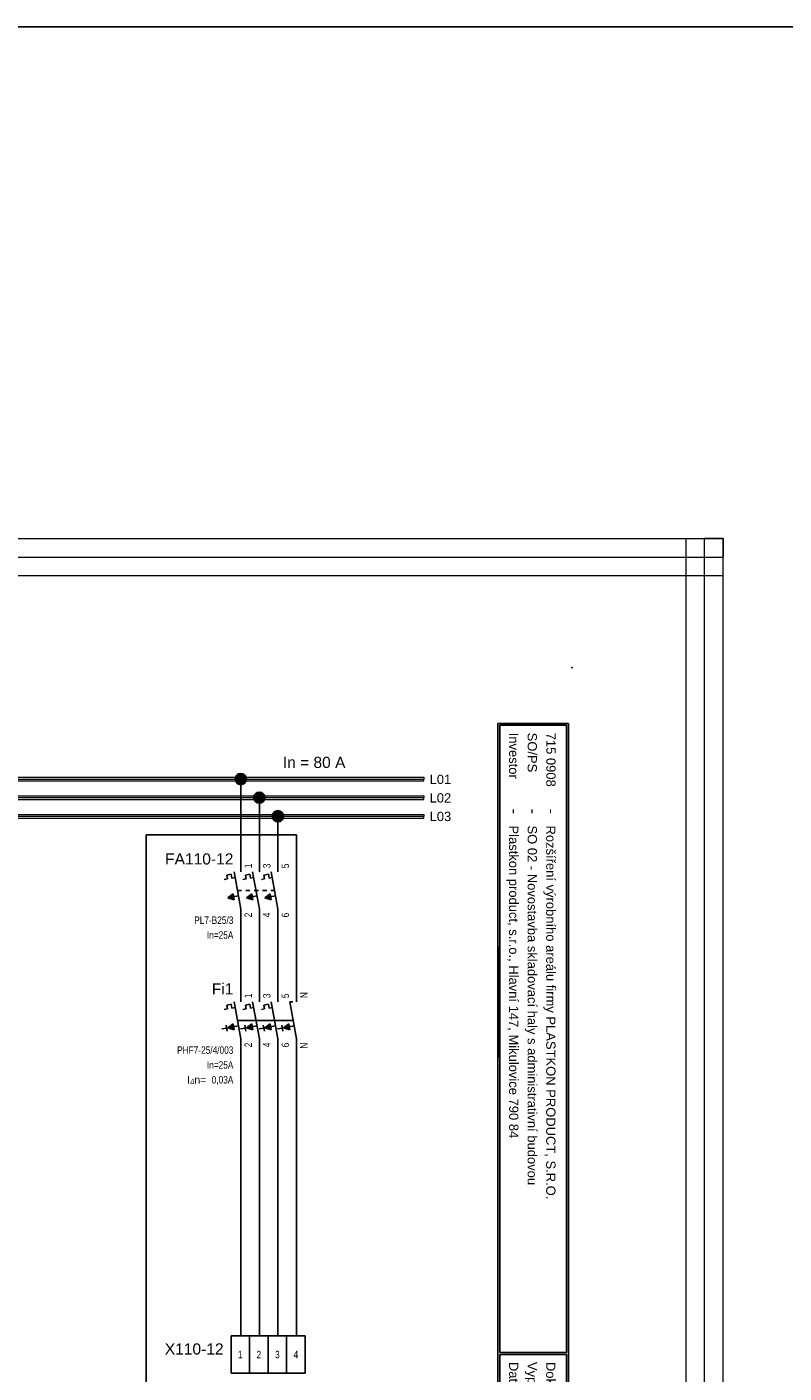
# Model space of a CAD drawing. Extents: x -9683 to -1855, y 4058 to 4698.
# Tile 46 of 50: x -2667 to -2463, y 4335 to 4698. Entities that reach past the tile are written whole.
import ezdxf
from ezdxf.enums import TextEntityAlignment as Align

# ---------------------------------------------------------------- set-up
doc = ezdxf.new("R2010")
doc.units = 0
doc.header["$MEASUREMENT"] = 0
doc.linetypes.add('DASHED', pattern=[0.564444, 0.282222, -0.282222])
for name, color, linetype in [('1-KRESBA', 7, 'Continuous'), ('__Bílá', 7, 'Continuous'), ('__Oranžová', 30, 'Continuous'), ('__Vínová 220', 220, 'Continuous'), ('__Černá 250', 7, 'Continuous')]:
    doc.layers.add(name, color=color, linetype=linetype)
doc.styles.add('Arial', font='arial.ttf')
doc.styles.add('GREEKC', font='greekc', dxfattribs={"width": 0.8, "height": 1.3})

# ---------------------------------------------------------------- blocks, each defined once
blk = doc.blocks.new('BLK_Razítko_malé_pro_rozváděče')
at = {"layer": '__Bílá'}
for p, q in [((15, -1), (15, -20)), ((15, -1), (294, -1)), ((15.5, -1.5), (15.5, -19.5)), ((15.5, -1.5), (184.5, -1.5)), ((184.5, -1.5), (184.5, -19.5)), ((185, -1.5), (185, -19.5)), ((185, -1.5), (293.5, -1.5)), ((293.5, -19.5), (293.5, -1.5)), ((294, -20), (294, -1)), ((15, -20), (294, -20)), ((15.5, -19.5), (184.5, -19.5)), ((185, -19.5), (293.5, -19.5)), ((15, -405), (15, -419)), ((15, -405), (294, -405)), ((15.5, -405.5), (15.5, -418.5)), ((15.5, -405.5), (194.5, -405.5)), ((194.5, -405.5), (194.5, -418.5)), ((195, -405.5), (195, -418.5)), ((195, -405.5), (293.5, -405.5)), ((293.5, -405.5), (293.5, -418.5)), ((294, -405), (294, -419)), ((15, -419), (294, -419)), ((15.5, -418.5), (194.5, -418.5)), ((195, -418.5), (293.5, -418.5))]:
    blk.add_line(p, q, dxfattribs=at)
for p in [(0, 0), (300, 0), (0, -420), (300, -420)]:
    blk.add_point(p, dxfattribs=at)
at = {"layer": '__Bílá', "style": 'Arial'}
for s, height, p in [('-', 3, (38, -7)), ('Dokument', 2.5, (187, -7)), ('-', 3, (210.5, -7)), ('SO/PS', 2.5, (17.5, -12)), ('-', 3, (38, -12)), ('Vypracoval', 2.5, (187, -12)), ('-', 3, (210.5, -12)), ('Investor', 2.5, (17.5, -17)), ('Datum', 2.5, (187, -17)), ('-', 3, (38, -17)), ('-', 3, (210.5, -17)), ('PVLK PROJECT s.r.o. , Langrova 195/33,  787 01 Šumperk', 2.5, (17.5, -411)), ('Copyright © 2012 PVLK', 2.5, (197, -411)), ('Telefon: 773 836 685, mobil: 777 848 204, e-mail: %%Upavelka@pvlk.cz', 2.5, (17.5, -416)), ('Číslo dokumentu .....', 2.5, (197, -416))]:
    blk.add_text(s, height=height, dxfattribs=at).set_placement(p)
at = {"layer": '__Vínová 220', "char_height": 2.5, "attachment_point": 7, "style": 'Arial'}
for s, insert in [('715 0908', (17.5, -7)), ('Rozšíření výrobního areálu firmy PLASTKON PRODUCT, S.R.O.', (42.5, -7.75)), ('R1 – Rozváděč administrativní části 1NP', (215, -7.75)), ('SO 02 - Novostavba skladovací haly s administrativní budovou', (42.5, -12.75)), ('Miroslav Pavelka', (215, -12.75)), ('Plastkon product, s.r.o., Hlavní 147, Mikulovice 790 84', (42.5, -17.75)), ('06/2016', (215, -17.75))]:
    blk.add_mtext(s, dxfattribs=dict(at, insert=insert))
at = {"layer": '__Vínová 220', "style": 'Arial'}
blk.add_attdef('ČÍSLO', text='', height=4, dxfattribs=at).set_placement((290, -416), align=Align.RIGHT)
blk = doc.blocks.new('L0001A02')
at = {"linetype": 'Continuous'}
h = blk.add_hatch(color=256, dxfattribs=at)
edge = h.paths.add_edge_path()
edge.add_arc((0, 0), 1.5, 0, 360)
blk.add_circle((0, 0), 1.5)
blk = doc.blocks.new('FEVA1702')
h = blk.add_hatch(color=256)
h.paths.add_polyline_path([(-2.06, -0.92), (-3.5, -2), (-1.92, -1.71)])
h.paths.add_polyline_path([(-1.92, -1.71), (-3.5, -2), (-1.77, -2.5)])
h = blk.add_hatch(color=256)
h.paths.add_polyline_path([(2.94, -0.92), (1.5, -2), (3.08, -1.71)])
h.paths.add_polyline_path([(3.08, -1.71), (1.5, -2), (3.23, -2.5)])
h = blk.add_hatch(color=256)
h.paths.add_polyline_path([(7.94, -0.92), (6.5, -2), (8.08, -1.71)])
h.paths.add_polyline_path([(8.08, -1.71), (6.5, -2), (8.23, -2.5)])
h = blk.add_hatch(color=256)
h.paths.add_polyline_path([(12.94, -0.92), (11.5, -2), (13.08, -1.71)])
h.paths.add_polyline_path([(13.08, -1.71), (11.5, -2), (13.23, -2.5)])
for p, q in [((0, 5), (0, 10)), ((5, 5), (5, 10)), ((10, 5), (10, 10)), ((15, 5), (15, 10)), ((-3.75, 4.14), (-2.56, 4.35)), ((-3.75, 4.14), (-3.57, 3.12)), ((-2.56, 4.35), (-2.38, 3.34)), ((-1.82, 5), (0, -5)), ((1.25, 4.14), (2.44, 4.35)), ((1.25, 4.14), (1.43, 3.12)), ((2.44, 4.35), (2.62, 3.34)), ((3.18, 5), (5, -5)), ((6.25, 4.14), (7.44, 4.35)), ((6.25, 4.14), (6.43, 3.12)), ((7.44, 4.35), (7.62, 3.34)), ((8.18, 5), (10, -5)), ((13.18, 5), (15, -5)), ((13.18, 5), (14, 5)), ((-4.45, 2.96), (-3.57, 3.12)), ((-2.38, 3.34), (-1.54, 3.49)), ((-0.91, 0), (14.09, 0)), ((0.55, 2.96), (1.43, 3.12)), ((2.62, 3.34), (3.46, 3.49)), ((5.55, 2.96), (6.43, 3.12)), ((7.62, 3.34), (8.46, 3.49)), ((-3.79, -2.07), (-5.07, -2.29)), ((-3.93, -1.27), (-3.65, -2.86)), ((-3.5, -2), (-2.06, -0.92)), ((-3.5, -2), (-0.64, -1.48)), ((-3.5, -2), (-1.77, -2.5)), ((-2.06, -0.92), (-1.77, -2.5)), ((1.21, -2.07), (-0.07, -2.29)), ((1.07, -1.27), (1.35, -2.86)), ((1.5, -2), (2.94, -0.92)), ((1.5, -2), (4.36, -1.48)), ((1.5, -2), (3.23, -2.5)), ((2.94, -0.92), (3.23, -2.5)), ((6.21, -2.07), (4.93, -2.29)), ((6.07, -1.27), (6.35, -2.86)), ((6.5, -2), (7.94, -0.92)), ((6.5, -2), (9.36, -1.48)), ((6.5, -2), (8.23, -2.5)), ((7.94, -0.92), (8.23, -2.5)), ((11.21, -2.07), (9.93, -2.29)), ((11.07, -1.27), (11.35, -2.86)), ((11.5, -2), (12.94, -0.92)), ((11.5, -2), (14.36, -1.48)), ((11.5, -2), (13.23, -2.5)), ((12.94, -0.92), (13.23, -2.5)), ((0, -5), (0, -10)), ((5, -5), (5, -10)), ((10, -5), (10, -10)), ((15, -5), (15, -10))]:
    blk.add_line(p, q)
at = {"style": 'Arial'}
for s, p in [('I', (-14.5, -17)), ('n=', (-12.5, -17))]:
    blk.add_text(s, height=2, dxfattribs=at).set_placement(p)
at = {"style": 'GREEKC', "oblique": 10, "width": 0.8}
blk.add_text('D', height=1.3, dxfattribs=at).set_placement((-13.68, -17))
at = {"style": 'Arial'}
blk.add_attdef('POPIS', text='', height=3, dxfattribs=at).set_placement((-2, 7), align=Align.RIGHT)
at = {"style": 'Arial', "width": 0.8}
for tag, p in [('NO1', (3, 6)), ('NO2', (8, 6)), ('NO3', (13, 6)), ('NO4', (18, 6))]:
    blk.add_attdef(tag, p, '', height=2, rotation=90, dxfattribs=at)
for tag, p in [('TYP', (-2, -9)), ('PROUD', (-2, -13)), ('REZID', (-2, -17)), ('DOPLŇ1', (-2, -21)), ('DOPLŇ2', (-2, -25))]:
    blk.add_attdef(tag, text='', height=2, dxfattribs=at).set_placement(p, align=Align.RIGHT)
for tag, p in [('CO1', (3, -6)), ('CO2', (8, -6)), ('CO3', (13, -6)), ('CO4', (18, -6))]:
    blk.add_attdef(tag, text='', height=2, rotation=90, dxfattribs=at).set_placement(p, align=Align.RIGHT)
blk = doc.blocks.new('FEVA1606')
at = {"linetype": 'Continuous'}
for points in [[(-3.5, -2), (-2.06, -0.92), (-1.77, -2.5)], [(1.5, -2), (2.94, -0.92), (3.23, -2.5)], [(6.5, -2), (7.94, -0.92), (8.23, -2.5)]]:
    blk.add_hatch(color=256, dxfattribs=at).paths.add_polyline_path(points)
for p, q in [((0, 5), (0, 10)), ((5, 5), (5, 10)), ((10, 5), (10, 10)), ((-3.75, 4.14), (-2.56, 4.35)), ((-3.75, 4.14), (-3.57, 3.12)), ((-2.56, 4.35), (-2.38, 3.34)), ((-1.82, 5), (0, -5)), ((1.25, 4.14), (2.44, 4.35)), ((1.25, 4.14), (1.43, 3.12)), ((2.44, 4.35), (2.62, 3.34)), ((3.18, 5), (5, -5)), ((6.25, 4.14), (7.44, 4.35)), ((6.25, 4.14), (6.43, 3.12)), ((7.44, 4.35), (7.62, 3.34)), ((8.18, 5), (10, -5)), ((-4.45, 2.96), (-3.57, 3.12)), ((-2.38, 3.34), (-1.54, 3.49)), ((0.55, 2.96), (1.43, 3.12)), ((2.62, 3.34), (3.46, 3.49)), ((5.55, 2.96), (6.43, 3.12)), ((7.62, 3.34), (8.46, 3.49)), ((-3.5, -2), (-2.06, -0.92)), ((-3.5, -2), (-0.64, -1.48)), ((-3.5, -2), (-1.77, -2.5)), ((-2.06, -0.92), (-1.77, -2.5)), ((1.5, -2), (2.94, -0.92)), ((1.5, -2), (4.36, -1.48)), ((1.5, -2), (3.23, -2.5)), ((2.94, -0.92), (3.23, -2.5)), ((6.5, -2), (7.94, -0.92)), ((6.5, -2), (9.36, -1.48)), ((6.5, -2), (8.23, -2.5)), ((7.94, -0.92), (8.23, -2.5)), ((0, -5), (0, -10)), ((5, -5), (5, -10)), ((10, -5), (10, -10))]:
    blk.add_line(p, q)
at = {"linetype": 'DASHED', "ltscale": 4}
blk.add_line((-0.91, 0), (9.09, 0), dxfattribs=at)
at = {"style": 'Arial'}
blk.add_attdef('POPIS', text='', height=3, dxfattribs=at).set_placement((-2, 7), align=Align.RIGHT)
at = {"style": 'Arial', "width": 0.8}
for tag, p in [('NO1', (3, 6)), ('NO2', (8, 6)), ('NO3', (13, 6))]:
    blk.add_attdef(tag, p, '', height=2, rotation=90, dxfattribs=at)
for tag, p in [('TYP', (-2, -9)), ('DOPLŇ1', (-2, -17)), ('PROUD', (-2, -13)), ('DOPLŇ2', (-2, -21))]:
    blk.add_attdef(tag, text='', height=2, dxfattribs=at).set_placement(p, align=Align.RIGHT)
for tag, p in [('CO1', (3, -6)), ('CO2', (8, -6)), ('CO3', (13, -6))]:
    blk.add_attdef(tag, text='', height=2, rotation=90, dxfattribs=at).set_placement(p, align=Align.RIGHT)
blk = doc.blocks.new('V0109A04')
for p, q in [((2.5, 5), (-2.5, 5)), ((-2.5, -5), (-2.5, 5)), ((7.5, 5), (2.5, 5)), ((2.5, -5), (2.5, 5)), ((12.5, 5), (7.5, 5)), ((7.5, -5), (7.5, 5)), ((17.5, 5), (12.5, 5)), ((12.5, -5), (12.5, 5)), ((17.5, -5), (17.5, 5)), ((2.5, -5), (-2.5, -5)), ((7.5, -5), (2.5, -5)), ((12.5, -5), (7.5, -5)), ((17.5, -5), (12.5, -5))]:
    blk.add_line(p, q)
at = {"style": 'Arial'}
blk.add_attdef('POPIS', text='', height=3, dxfattribs=at).set_placement((-4.5, 0), align=Align.RIGHT)
at = {"style": 'Arial', "width": 0.8}
for tag, p in [('S1', (0, 0)), ('S2', (5, 0)), ('S3', (10, 0)), ('S4', (15, 0))]:
    blk.add_attdef(tag, text='', height=2, dxfattribs=at).set_placement(p, align=Align.MIDDLE)

msp = doc.modelspace()

# ---------------------------------------------------------------- linework, layer by layer
at = {"layer": '1-KRESBA'}
for p, q in [((-2609.35, 4475), (-2609.35, 4495)), ((-2604.35, 4475), (-2604.35, 4490)), ((-2599.35, 4475), (-2599.35, 4485)), ((-2594.35, 4480), (-2634.89, 4480)), ((-2634.89, 4480), (-2634.89, 4320)), ((-2594.35, 4440), (-2594.35, 4480)), ((-2609.35, 4440), (-2609.35, 4455)), ((-2604.35, 4455), (-2604.35, 4440)), ((-2599.35, 4455), (-2599.35, 4440)), ((-2609.35, 4420), (-2609.35, 4361.21)), ((-2604.35, 4420), (-2604.35, 4363.01)), ((-2599.35, 4420), (-2599.35, 4363.33)), ((-2594.35, 4420), (-2594.35, 4363.22)), ((-2609.35, 4345), (-2609.35, 4365)), ((-2604.35, 4365), (-2604.35, 4345)), ((-2599.35, 4345), (-2599.35, 4365)), ((-2594.35, 4365), (-2594.35, 4345))]:
    msp.add_line(p, q, dxfattribs=at)
at = {"layer": '1-KRESBA', "color": 250, "linetype": 'Continuous'}
msp.add_line((-2540.01, 4420), (-2540.01, 4450), dxfattribs=at)
at = {"layer": '1-KRESBA', "color": 3}
msp.add_lwpolyline([(-9683.45, 4697.61), (-1855.12, 4697.61), (-1855.12, 4057.66), (-9683.45, 4057.66)], close=True, dxfattribs=at)
at = {"layer": '__Oranžová', "lineweight": 0}
for p, q in [((-2910.03, 4495.5), (-2560.03, 4495.5)), ((-2910.03, 4495), (-2560.03, 4495)), ((-2910.03, 4494.5), (-2560.03, 4494.5)), ((-2560.03, 4495.5), (-2560.03, 4495)), ((-2560.03, 4494.5), (-2560.03, 4495)), ((-2910.03, 4490.5), (-2560.03, 4490.5)), ((-2910.03, 4490), (-2560.03, 4490)), ((-2910.03, 4489.5), (-2560.03, 4489.5)), ((-2560.03, 4490.5), (-2560.03, 4490)), ((-2560.03, 4489.5), (-2560.03, 4490)), ((-2910.03, 4485.5), (-2560.03, 4485.5)), ((-2910.03, 4485), (-2560.03, 4485)), ((-2910.03, 4484.5), (-2560.03, 4484.5)), ((-2560.03, 4485.5), (-2560.03, 4485)), ((-2560.03, 4484.5), (-2560.03, 4485))]:
    msp.add_line(p, q, dxfattribs=at)
at = {"layer": '__Vínová 220', "lineweight": 0}
for p, q in [((-2975.74, 4559.82), (-2479.34, 4559.82)), ((-2489.34, 4193.74), (-2489.34, 4559.82)), ((-2489.34, 4559.82), (-2484.34, 4559.82)), ((-2484.34, 4193.74), (-2484.34, 4559.82)), ((-2479.34, 4559.82), (-2484.34, 4559.82)), ((-2479.34, 4559.82), (-2479.34, 4554.82)), ((-2479.34, 4193.74), (-2479.34, 4559.82)), ((-2975.74, 4554.82), (-2479.34, 4554.82)), ((-2479.34, 4549.82), (-2479.34, 4554.82)), ((-2975.74, 4549.82), (-2479.34, 4549.82))]:
    msp.add_line(p, q, dxfattribs=at)

# ---------------------------------------------------------------- block references
at = {"layer": '1-KRESBA', "rotation": 270}
msp.add_blockref('BLK_Razítko_malé_pro_rozváděče', (-2520.03, 4525), dxfattribs=at).add_auto_attribs({'ČÍSLO': '22.14'})
at = {"layer": '1-KRESBA'}
for p in [(-2609.35, 4495), (-2604.35, 4490), (-2599.35, 4485)]:
    msp.add_blockref('L0001A02', p, dxfattribs=at)
at = {"layer": '__Černá 250'}
for name, p, values in [('FEVA1606', (-2609.35, 4465), {'POPIS': 'FA110-12', 'TYP': 'PL7-B25/3', 'PROUD': 'In=25A', 'CO1': '2', 'NO1': '1', 'CO2': '4', 'NO2': '3', 'CO3': '6', 'NO3': '5'}), ('FEVA1702', (-2609.35, 4430), {'POPIS': 'Fi1', 'TYP': 'PHF7-25/4/003', 'PROUD': 'In=25A', 'REZID': '0,03A', 'NO1': '1', 'CO1': '2', 'NO2': '3', 'CO2': '4', 'NO3': '5', 'CO3': '6', 'NO4': 'N', 'CO4': 'N'}), ('V0109A04', (-2609.49, 4340), {'POPIS': 'X110-12', 'S1': '1', 'S2': '2', 'S3': '3', 'S4': '4'})]:
    msp.add_blockref(name, p, dxfattribs=at).add_auto_attribs(values)

# ---------------------------------------------------------------- texts
at = {"layer": '1-KRESBA', "color": 4, "linetype": 'Continuous', "style": 'Arial'}
msp.add_text('In = 80 A', height=3, dxfattribs=at).set_placement((-2598.03, 4498))
at = {"layer": '__Oranžová', "lineweight": 0, "style": 'Arial'}
for s, p in [('L01', (-2558.46, 4493.69)), ('L02', (-2558.46, 4488.69)), ('L03', (-2558.46, 4483.69))]:
    msp.add_text(s, height=2.5, dxfattribs=at).set_placement(p)

doc.saveas('drawing.dxf')
